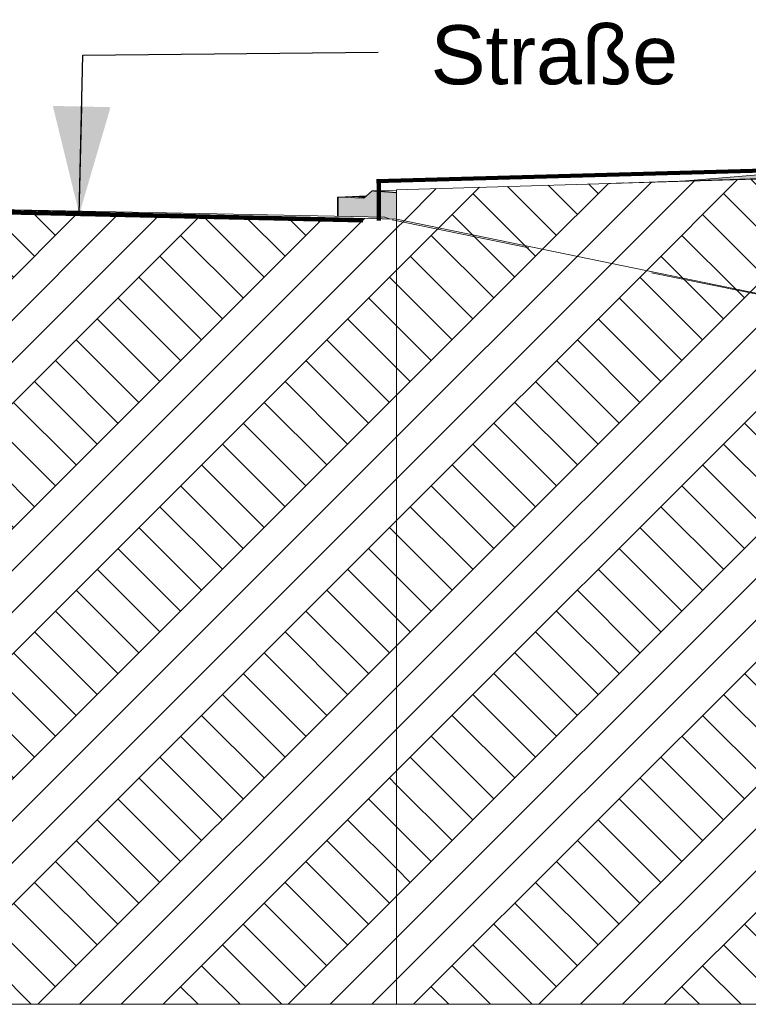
# Model space of a CAD drawing. Header units: metres. Extents: x -52 to 321, y -8 to 26.
# Tile 161 of 256: x 277.92 to 280.39, y -3.1 to 0.23. Entities that reach past the tile are written whole.
import ezdxf

# ---------------------------------------------------------------- set-up
doc = ezdxf.new("R2010")
doc.units = ezdxf.units.M
doc.header["$MEASUREMENT"] = 0
doc.linetypes.add('Strichlinie weit', pattern=[1.058333, 0.635, -0.423333])
for name, color, linetype in [('60 Auffüllung gesamt', 7, 'Continuous'), ('60 Gelände 2D Übersicht', 7, 'Continuous'), ('60 Gelände Hänle', 7, 'Continuous'), ('60 Straße Hänle', 7, 'Continuous'), ('90 Allgemein Beschriftung', 7, 'Continuous')]:
    doc.layers.add(name, color=color, linetype=linetype)
doc.styles.add('ERSTELLTER_STIL_3', font='ARIALUNI.ttf')
doc.dimstyles.new('ERSTELLTER_STIL__4', dxfattribs={"dimtxt": 0.18, "dimasz": 0.3648, "dimexe": 0.18, "dimexo": 0.0625, "dimgap": 0, "dimtad": 0, "dimtih": 1, "dimtoh": 1, "dimdec": 4, "dimzin": 0, "dimdsep": 46, "dimcen": 0.09, "dimadec": 0, "dimazin": 0, "dimtfac": 1, "dimtdec": 4, "dimtmove": 0, "dimatfit": 3, "dimldrblk": 'ARROWHEAD_5', "dimfxl": 1, "dimtolj": 1, "dimtzin": 0, "dimarcsym": 0})
pattern_1 = [(45, (33626.11544, -0.00275), (-0.2121320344, 0.2121320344), []), (45, (33626.0447, 0.06797), (-0.424264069, 0.424264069), []), (45, (33625.974, 0.1387), (-0.424264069, 0.424264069), []), (135, (33625.9033, 0.20939), (0.07071067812, 0.07071067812), [0.3, -0.3])]

# ---------------------------------------------------------------- blocks, each defined once
blk = doc.blocks.new('ARROWHEAD_5')
at = {"linetype": 'Continuous', "lineweight": 0}
blk.add_hatch(color=0, dxfattribs=at).paths.add_polyline_path([(-1, 0.2679), (0, 0), (-1, -0.2679)])
at = {"color": 0, "linetype": 'Continuous', "lineweight": 0}
blk.add_line((0, 0), (-1, 0), dxfattribs=at)

msp = doc.modelspace()

# ---------------------------------------------------------------- hatches: boundary and pattern name
at = {"linetype": 'Continuous', "lineweight": 0, "true_color": 0xeffbfb}
msp.add_hatch(color=7, dxfattribs=at).paths.add_polyline_path([(278.9957, -0.4325), (278.998, -0.4325), (278.998, -0.3677), (278.9957, -0.3677)])
at = {"layer": '60 Auffüllung gesamt', "linetype": 'Continuous', "lineweight": 18, "true_color": 0xffa8a8}
h = msp.add_hatch(dxfattribs=at)
h.set_pattern_fill('Boden__gewachsen_0002', color=21, style=0, pattern_type=2)
h.set_pattern_definition(pattern_1)
h.paths.add_polyline_path([(279.1961, -0.3426), (279.1961, -0.4426), (282.6232, -1.1489), (283.7799, -1.3923), (283.7799, -0.2027), (282.6232, -0.2412)])
at = {"layer": '60 Auffüllung gesamt', "linetype": 'Continuous', "lineweight": 0, "true_color": 0x000000}
for points in [[(280.3119, -0.3012), (280.3119, -0.3087), (280.4136, -0.3055), (280.5238, -0.3007), (280.5238, -0.2832)], [(280.1612, -0.3135), (280.3119, -0.3087), (280.3119, -0.3012)], [(279.0856, -0.3717), (279.0856, -0.4343), (279.1136, -0.4349), (279.1136, -0.3467)], [(279.1961, -0.3529), (279.1136, -0.3467), (279.1136, -0.4349), (279.1564, -0.4358), (279.1741, -0.4421), (279.1961, -0.4426), (279.1961, -0.4426), (279.1961, -0.4426)], [(278.998, -0.3677), (278.998, -0.4326), (279.0856, -0.4343), (279.0856, -0.3717)]]:
    msp.add_hatch(color=18, dxfattribs=at).paths.add_polyline_path(points)
at = {"layer": '60 Gelände Hänle', "linetype": 'Continuous', "lineweight": 18, "true_color": 0x9f9f9f}
h = msp.add_hatch(dxfattribs=at)
h.set_pattern_fill('Boden__gewachsen_0002', color=253, style=0, pattern_type=2)
h.set_pattern_definition(pattern_1)
h.paths.add_polyline_path([(283.7799, -3.1027), (283.7799, -1.3923), (282.6232, -1.1489), (279.1961, -0.4426), (279.1961, -3.1027)])
at = {"layer": '60 Straße Hänle', "linetype": 'Continuous', "lineweight": 18, "true_color": 0x9f9f9f}
h = msp.add_hatch(dxfattribs=at)
h.set_pattern_fill('Boden__gewachsen_0002', color=253, style=0, pattern_type=2)
h.set_pattern_definition(pattern_1)
h.paths.add_polyline_path([(277.6417, -0.4068), (273.8022, -0.3362), (273.8022, -3.1027), (279.1961, -3.1027), (279.1961, -0.4426)])
at = {"layer": '60 Straße Hänle', "linetype": 'Continuous', "lineweight": 0, "true_color": 0x000000}
for points in [[(279.0974, -0.4346), (279.1112, -0.4406), (279.1741, -0.4421), (279.1564, -0.4358)], [(279.1961, -0.4426), (279.1961, -3.1027), (279.1961, -3.1027), (279.1961, -0.4426)]]:
    msp.add_hatch(color=18, dxfattribs=at).paths.add_polyline_path(points)

# ---------------------------------------------------------------- linework, layer by layer
at = {"color": 7, "linetype": 'Continuous', "lineweight": 13, "flags": 128}
msp.add_lwpolyline([(278.9957, -0.4325), (278.998, -0.4325), (278.998, -0.3677), (278.9957, -0.3677)], close=True, dxfattribs=at)
at = {"layer": '60 Auffüllung gesamt', "color": 255, "linetype": 'Continuous', "lineweight": 18}
for p, q in [((279.9156, -0.3213), (283.6542, -0.2027)), ((280.2386, -0.3118), (283.7439, -0.2027)), ((280.3119, -0.3012), (280.5238, -0.2832)), ((279.9183, -0.3212), (279.9618, -0.3199)), ((279.9206, -0.3212), (279.9921, -0.3189)), ((279.9414, -0.3205), (279.983, -0.3192)), ((279.9585, -0.32), (279.9869, -0.3191)), ((279.9606, -0.32), (279.9946, -0.3189)), ((279.9633, -0.3199), (279.9643, -0.3199)), ((280.08, -0.3162), (280.1666, -0.3134)), ((280.0825, -0.3162), (280.1691, -0.3134)), ((280.085, -0.3162), (280.1716, -0.3134)), ((280.0875, -0.3162), (280.1741, -0.3134)), ((280.0926, -0.3157), (280.1362, -0.3144)), ((280.0951, -0.3158), (280.1387, -0.3144)), ((280.0976, -0.3158), (280.1413, -0.3144)), ((280.1002, -0.3158), (280.1438, -0.3144)), ((280.101, -0.3158), (280.1766, -0.3134)), ((280.1027, -0.3158), (280.1463, -0.3144)), ((280.1158, -0.315), (280.1588, -0.3136)), ((280.1184, -0.315), (280.1613, -0.3136)), ((280.1209, -0.315), (280.1639, -0.3137)), ((280.1234, -0.315), (280.1664, -0.3137)), ((280.1259, -0.315), (280.1689, -0.3137)), ((280.1394, -0.3147), (280.1714, -0.3137)), ((280.1411, -0.3146), (280.1791, -0.3134)), ((280.1432, -0.3146), (280.1488, -0.3144)), ((280.1612, -0.3135), (280.3119, -0.3012)), ((280.1812, -0.3135), (280.1816, -0.3134)), ((280.2519, -0.3107), (280.3385, -0.3079)), ((280.2544, -0.3107), (280.341, -0.3079)), ((280.2569, -0.3107), (280.3435, -0.3079)), ((280.2594, -0.3107), (280.346, -0.3079)), ((280.262, -0.3107), (280.3486, -0.3079)), ((280.2645, -0.3107), (280.3511, -0.3079)), ((280.2646, -0.3103), (280.3082, -0.3089)), ((280.267, -0.3107), (280.3536, -0.3079)), ((280.2671, -0.3103), (280.3107, -0.3089)), ((280.2695, -0.3107), (280.3561, -0.308)), ((280.2696, -0.3103), (280.3132, -0.3089)), ((280.272, -0.3107), (280.3586, -0.308)), ((280.2721, -0.3103), (280.3157, -0.3089)), ((280.2746, -0.3103), (280.3182, -0.3089)), ((280.2771, -0.3103), (280.3207, -0.3089)), ((280.2796, -0.3103), (280.3233, -0.3089)), ((280.2822, -0.3103), (280.3258, -0.3089)), ((280.2847, -0.3103), (280.3283, -0.3089)), ((280.2878, -0.3095), (280.3308, -0.3081)), ((280.2903, -0.3095), (280.3333, -0.3082)), ((280.2928, -0.3095), (280.3358, -0.3082)), ((280.2953, -0.3095), (280.3383, -0.3082)), ((280.2978, -0.3095), (280.3408, -0.3082)), ((280.3004, -0.3095), (280.3433, -0.3082)), ((280.3029, -0.3096), (280.3458, -0.3082)), ((280.3054, -0.3096), (280.3484, -0.3082)), ((280.3079, -0.3096), (280.3509, -0.3082)), ((280.323, -0.3093), (280.3534, -0.3082)), ((280.3269, -0.3091), (280.3611, -0.308)), ((278.998, -0.3677), (279.0948, -0.3635)), ((278.998, -0.3677), (279.0943, -0.3639)), ((278.998, -0.3677), (279.0939, -0.3643)), ((279.0394, -0.3663), (279.0779, -0.3649)), ((279.0419, -0.3664), (279.0937, -0.3645)), ((279.0444, -0.3665), (279.0935, -0.3647)), ((279.0469, -0.3667), (279.0932, -0.3649)), ((279.0495, -0.3668), (279.093, -0.3651)), ((279.052, -0.3658), (279.0815, -0.3647)), ((279.052, -0.3669), (279.0927, -0.3654)), ((279.0545, -0.367), (279.0925, -0.3656)), ((279.0546, -0.3659), (279.0937, -0.3645)), ((279.057, -0.3671), (279.0923, -0.3658)), ((279.0571, -0.3661), (279.0935, -0.3647)), ((279.0595, -0.3672), (279.092, -0.366)), ((279.0596, -0.3662), (279.0932, -0.3649)), ((279.062, -0.3673), (279.0918, -0.3662)), ((279.0621, -0.3663), (279.093, -0.3651)), ((279.0645, -0.3675), (279.0915, -0.3664)), ((279.0646, -0.3664), (279.0927, -0.3654)), ((279.067, -0.3676), (279.0913, -0.3667)), ((279.0671, -0.3665), (279.0925, -0.3656)), ((279.0695, -0.3677), (279.091, -0.3669)), ((279.0696, -0.3666), (279.0923, -0.3658)), ((279.0721, -0.3667), (279.092, -0.366)), ((279.0746, -0.3669), (279.0918, -0.3662)), ((279.0753, -0.365), (279.0762, -0.3649)), ((279.0762, -0.3649), (279.094, -0.3642)), ((279.0772, -0.367), (279.0915, -0.3664)), ((279.0778, -0.3649), (279.094, -0.3642)), ((279.0778, -0.3651), (279.0937, -0.3645)), ((279.0797, -0.3671), (279.0913, -0.3667)), ((279.0803, -0.3652), (279.0935, -0.3647)), ((279.0815, -0.3647), (279.094, -0.3643)), ((279.0822, -0.3672), (279.091, -0.3669)), ((279.0828, -0.3653), (279.0932, -0.3649)), ((279.0854, -0.3654), (279.093, -0.3651)), ((279.0856, -0.3717), (279.1136, -0.3467)), ((279.0879, -0.3655), (279.0928, -0.3653)), ((279.0904, -0.3656), (279.0925, -0.3656)), ((279.1136, -0.3467), (279.1961, -0.3441)), ((279.1136, -0.3467), (279.1961, -0.3442)), ((279.1136, -0.3467), (279.1961, -0.3529)), ((279.1148, -0.3468), (279.1196, -0.3467)), ((279.1151, -0.3469), (279.1273, -0.3465)), ((279.1176, -0.347), (279.1221, -0.3469)), ((279.1179, -0.3471), (279.1299, -0.3467)), ((279.1204, -0.3473), (279.1246, -0.3471)), ((279.1208, -0.3473), (279.1324, -0.3469)), ((279.1232, -0.3475), (279.1271, -0.3473)), ((279.1236, -0.3475), (279.1349, -0.3471)), ((279.1261, -0.3477), (279.1297, -0.3476)), ((279.1264, -0.3477), (279.1374, -0.3473)), ((279.1289, -0.3479), (279.1322, -0.3478)), ((279.1292, -0.3479), (279.1399, -0.3476)), ((279.1317, -0.3481), (279.1347, -0.348)), ((279.1321, -0.3481), (279.1424, -0.3478)), ((279.1345, -0.3483), (279.1372, -0.3482)), ((279.1349, -0.3483), (279.1449, -0.348)), ((279.1374, -0.3485), (279.1397, -0.3484)), ((279.1377, -0.3485), (279.1474, -0.3482)), ((279.1402, -0.3487), (279.1422, -0.3487)), ((279.1405, -0.3488), (279.1499, -0.3484)), ((279.143, -0.3489), (279.1447, -0.3489)), ((279.1434, -0.349), (279.1525, -0.3487)), ((279.1458, -0.3491), (279.1472, -0.3491)), ((279.1462, -0.3492), (279.155, -0.3489)), ((279.1486, -0.3494), (279.1497, -0.3493)), ((279.149, -0.3494), (279.1575, -0.3491)), ((279.1515, -0.3496), (279.1523, -0.3495)), ((279.1518, -0.3496), (279.16, -0.3493)), ((279.1543, -0.3498), (279.1548, -0.3498)), ((279.1547, -0.3498), (279.1625, -0.3495)), ((279.1571, -0.35), (279.1573, -0.35)), ((279.1575, -0.35), (279.165, -0.3498)), ((279.1603, -0.3502), (279.1675, -0.35)), ((279.1631, -0.3504), (279.17, -0.3502)), ((279.1659, -0.3506), (279.1725, -0.3504)), ((279.1688, -0.3509), (279.1751, -0.3507)), ((279.1716, -0.3511), (279.1776, -0.3509)), ((279.1744, -0.3513), (279.1801, -0.3511)), ((279.1772, -0.3515), (279.1826, -0.3513)), ((279.1801, -0.3517), (279.1851, -0.3515)), ((279.1829, -0.3519), (279.1876, -0.3518)), ((279.1857, -0.3521), (279.1901, -0.352)), ((279.1885, -0.3523), (279.1926, -0.3522)), ((279.1914, -0.3525), (279.1952, -0.3524)), ((279.1942, -0.3528), (279.1961, -0.3527)), ((278.998, -0.3677), (279.0856, -0.3717)), ((279.0721, -0.3678), (279.0908, -0.3671)), ((279.0746, -0.3679), (279.0905, -0.3673)), ((279.0771, -0.368), (279.0903, -0.3675)), ((279.0796, -0.3681), (279.0901, -0.3678)), ((279.0821, -0.3683), (279.0898, -0.368)), ((279.0846, -0.3684), (279.0896, -0.3682)), ((279.0847, -0.3673), (279.0908, -0.3671)), ((279.0871, -0.3685), (279.0893, -0.3684)), ((279.0872, -0.3674), (279.0906, -0.3673)), ((279.0897, -0.3675), (279.0903, -0.3675))]:
    msp.add_line(p, q, dxfattribs=at)
at = {"layer": '60 Auffüllung gesamt', "color": 7, "linetype": 'Continuous', "lineweight": 18}
msp.add_line((279.1961, -0.3426), (279.1961, -0.4426), dxfattribs=at)
at = {"layer": '60 Auffüllung gesamt', "color": 7, "linetype": 'Continuous', "lineweight": 18, "flags": 128}
for points in [[(283.7799, -0.2027), (282.6232, -0.2412), (279.1961, -0.3426)], [(279.1961, -0.4426), (282.6232, -1.1489), (283.7799, -1.3923)]]:
    msp.add_lwpolyline(points, dxfattribs=at)
at = {"layer": '60 Gelände 2D Übersicht', "color": 7, "linetype": 'Continuous', "lineweight": 100}
for p, q in [((283.4206, -0.1945), (279.1288, -0.3143)), ((279.136, -0.4467), (279.136, -0.3129)), ((279.0817, -0.4467), (274.255, -0.341))]:
    msp.add_line(p, q, dxfattribs=at)
at = {"layer": '60 Gelände 2D Übersicht', "color": 1, "linetype": 'Strichlinie weit', "lineweight": 18, "true_color": 0xf50000}
msp.add_line((283.7919, -1.3867), (279.1815, -0.4447), dxfattribs=at)
at = {"layer": '60 Gelände Hänle', "color": 7, "linetype": 'Continuous', "lineweight": 18}
for p in [(279.1961, -0.4426), (283.7799, -3.1027)]:
    msp.add_line(p, (279.1961, -3.1027), dxfattribs=at)
at = {"layer": '60 Straße Hänle', "color": 8, "linetype": 'Continuous', "lineweight": 18}
for p in [(273.8022, -0.3274), (279.1741, -0.4421)]:
    msp.add_line(p, (279.1564, -0.4358), dxfattribs=at)
at = {"layer": '60 Straße Hänle', "color": 7, "linetype": 'Continuous', "lineweight": 18}
for p, q in [((279.1961, -0.4426), (279.1961, -3.1027)), ((279.1961, -3.1027), (273.8022, -3.1027))]:
    msp.add_line(p, q, dxfattribs=at)
at = {"layer": '60 Straße Hänle', "color": 7, "linetype": 'Continuous', "lineweight": 18, "flags": 128}
msp.add_lwpolyline([(273.8022, -0.3362), (277.6417, -0.4068), (279.1961, -0.4426)], dxfattribs=at)

# ---------------------------------------------------------------- texts
at = {"layer": '90 Allgemein Beschriftung', "color": 7, "linetype": 'Continuous', "lineweight": 13, "insert": (279.2337, 0.1131), "char_height": 0.2, "attachment_point": 4, "style": 'ERSTELLTER_STIL_3'}
msp.add_mtext('\\A1;{\\pql;\\fArial Unicode MS|b0|i0|c0|p0;\\W1.000000; \\fArial Unicode MS|b0|i0|c0|p0;\\W1.000000;Straße}', dxfattribs=at)

# ---------------------------------------------------------------- leaders
at = {"layer": '90 Allgemein Beschriftung', "color": 7, "linetype": 'Continuous', "lineweight": 13, "annotation_type": 0, "has_hookline": 1, "hookline_direction": 0, "text_width": 0.9057}
msp.add_leader([(278.1217, -0.4257), (278.1337, 0.1131), (279.1337, 0.1229)], dimstyle='ERSTELLTER_STIL__4', dxfattribs=at)

doc.saveas('drawing.dxf')
